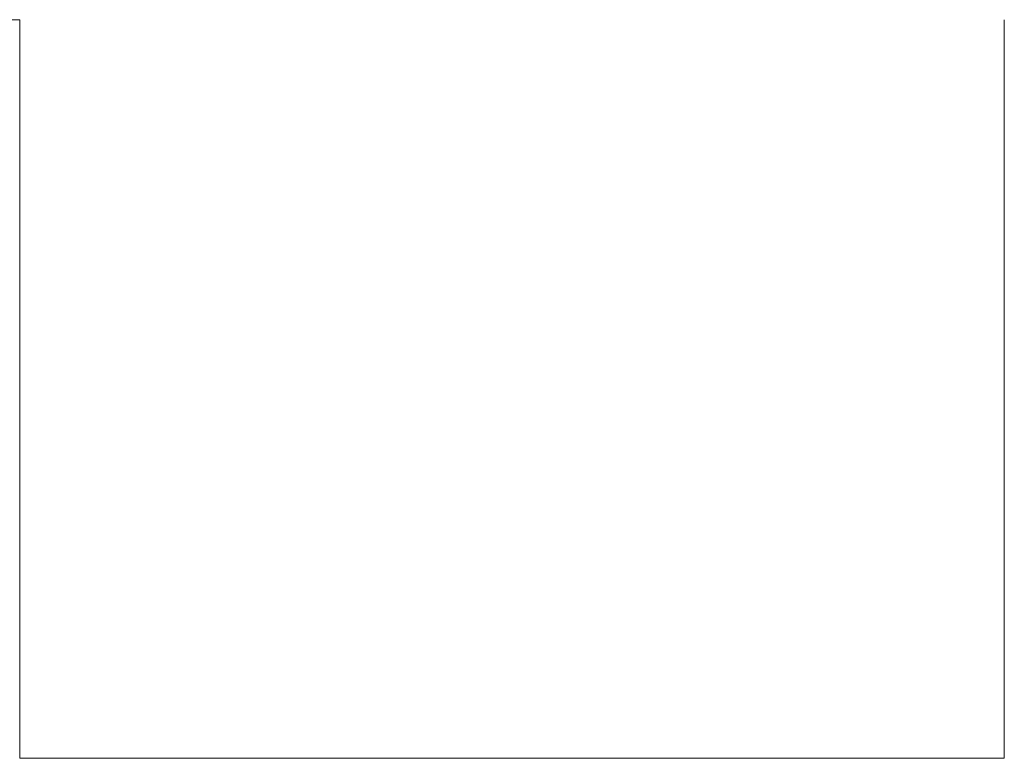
# Model space of a CAD drawing. Header units: millimetres. Extents: x -281 to 121694, y -16481 to 65128.
# Tile 135 of 256: x 14500 to 15700, y 39100 to 40000. Entities that reach past the tile are written whole.
import ezdxf

# ---------------------------------------------------------------- set-up
doc = ezdxf.new("R2010")
doc.units = ezdxf.units.MM
doc.layers.add('A--L$01A__Algemeen', color=7, linetype='Continuous', lineweight=5)
doc.layers.add('A--L82__LosseGebruikersInvent', color=1, linetype='Continuous', lineweight=5)

# ---------------------------------------------------------------- blocks, each defined once
blk = doc.blocks.new('NLRS_82_FU_UN_lab en spoel tafels_gen_kad - labtafel zonder onderkast dxbxh 900x1200x950-V270-L_80_ 13')
at = {"layer": 'A--L$01A__Algemeen'}
for p, q in [((-600, 262.7), (-600, -637.3)), ((600, -637.3), (600, 262.7)), ((-600, -637.3), (600, -637.3))]:
    blk.add_line(p, q, dxfattribs=at)
blk = doc.blocks.new('NLRS_82_FU_UN_lab en spoel tafels_gen_kad - labtafel zonder onderkast dxbxh 900x1800x950-V286-L_80_ 13')
at = {"layer": 'A--L$01A__Algemeen'}
blk.add_line((900, 262.7), (-900, 262.7), dxfattribs=at)

msp = doc.modelspace()

# ---------------------------------------------------------------- block references
at = {"layer": 'A--L82__LosseGebruikersInvent', "rotation": 180}
msp.add_blockref('NLRS_82_FU_UN_lab en spoel tafels_gen_kad - labtafel zonder onderkast dxbxh 900x1800x950-V286-L_80_ 13', (13599.9, 40262.7), dxfattribs=at)
at = {"layer": 'A--L82__LosseGebruikersInvent'}
msp.add_blockref('NLRS_82_FU_UN_lab en spoel tafels_gen_kad - labtafel zonder onderkast dxbxh 900x1200x950-V270-L_80_ 13', (15099.9, 39737.3), dxfattribs=at)

doc.saveas('drawing.dxf')
